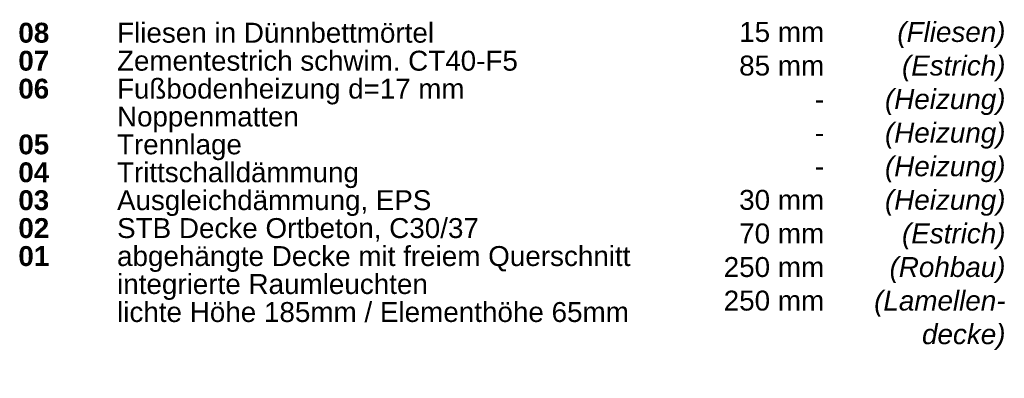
# Model space of a CAD drawing. Header units: metres. Extents: x 0.4 to 30.1, y -10.7 to 8.6.
# Tile 227 of 256: x 10.381 to 11.628, y 2.456 to 2.91. Entities that reach past the tile are written whole.
import ezdxf

# ---------------------------------------------------------------- set-up
doc = ezdxf.new("R2010")
doc.units = ezdxf.units.M
doc.layers.add('_Bodenaufbauten 20230510 (2D)', color=7, linetype='Continuous', lineweight=9)
doc.layers.add('Keine', color=7, linetype='Continuous', lineweight=9)
doc.styles.add('Arial', font='arial.ttf')
doc.styles.add('Arial (bold)', font='arialbd.ttf')
doc.styles.add('Arial (italic)', font='ariali.ttf')

# ---------------------------------------------------------------- blocks, each defined once
blk = doc.blocks.new('Bodenaufbauten 20230510 (2D)')
at = {"layer": 'Keine', "color": 7, "insert": (10.3794, 2.90642), "char_height": 0.0252181, "attachment_point": 1, "line_spacing_factor": 0.842715, "style": 'Arial (bold)'}
blk.add_mtext('\\pxt4.957;08^I{\\fArial|b0|i0|c0|p0;Fliesen in Dünnbettmörtel}{\\fArial|b0|i0|c0|p0;\\H1.2x;\\P}{\\H0.9962x;07 ^I}{\\fArial|b0|i0|c0|p0;\\H0.9962x;Zementestrich schwim. }{\\fArial|b0|i0|c0|p0;CT40-F5}{\\fArial|b0|i0|c0|p0;\\H0.9962x;\\P}{\\H0.9962x;06}{\\fArial|b0|i0|c0|p0;\\H0.9962x; ^IFußbodenheizung d=17 mm \\P     ^INoppenmatten}{\\fArial|b0|i0|c0|p0;\\C1;\\H0.9962x;\\P}{\\H0.9962x;05}{\\fArial|b0|i0|c0|p0;\\H0.9962x; ^ITrennlage\\P}{\\H0.9962x;04}{\\fArial|b0|i0|c0|p0;\\H0.9962x; ^ITrittschalldämmung\\P}{\\H0.9962x;03}{\\fArial|b0|i0|c0|p0;\\H0.9962x; ^IAusgleichdämmung, EPS}{\\fArial|b0|i0|c0|p0;\\P}02{\\fArial|b0|i0|c0|p0; ^ISTB Decke Ortbeton, C30/37\\P}01{\\fArial|b0|i0|c0|p0;^Iabgehängte Decke mit freiem Querschnitt\\P^Iintegrierte Raumleuchten\\P^Ilichte Höhe 185mm / Elementhöhe 65mm}', dxfattribs=at)
at = {"layer": 'Keine', "color": 7, "transparency": 33554687, "char_height": 0.025218, "attachment_point": 3, "line_spacing_factor": 1.011258}
for s, insert, width, style in [('  15 mm\\P  85 mm\\P  -\\P-\\P-\\P  30 mm\\P  70 mm\\P250 mm\\P250 mm', (11.39978, 2.90738), 0.1510902, 'Arial'), ('(Fliesen)\\P(Estrich)\\P(Heizung)\\P(Heizung)\\P(Heizung)\\P(Heizung)\\P(Estrich)\\P(Rohbau)\\P(Lamellen-\\Pdecke)', (11.6294, 2.90738), 0.2296186, 'Arial (italic)')]:
    blk.add_mtext(s, dxfattribs=dict(at, insert=insert, width=width, style=style))

msp = doc.modelspace()

# ---------------------------------------------------------------- block references
at = {"layer": '_Bodenaufbauten 20230510 (2D)'}
msp.add_blockref('Bodenaufbauten 20230510 (2D)', (0, 0), dxfattribs=at)

doc.saveas('drawing.dxf')
